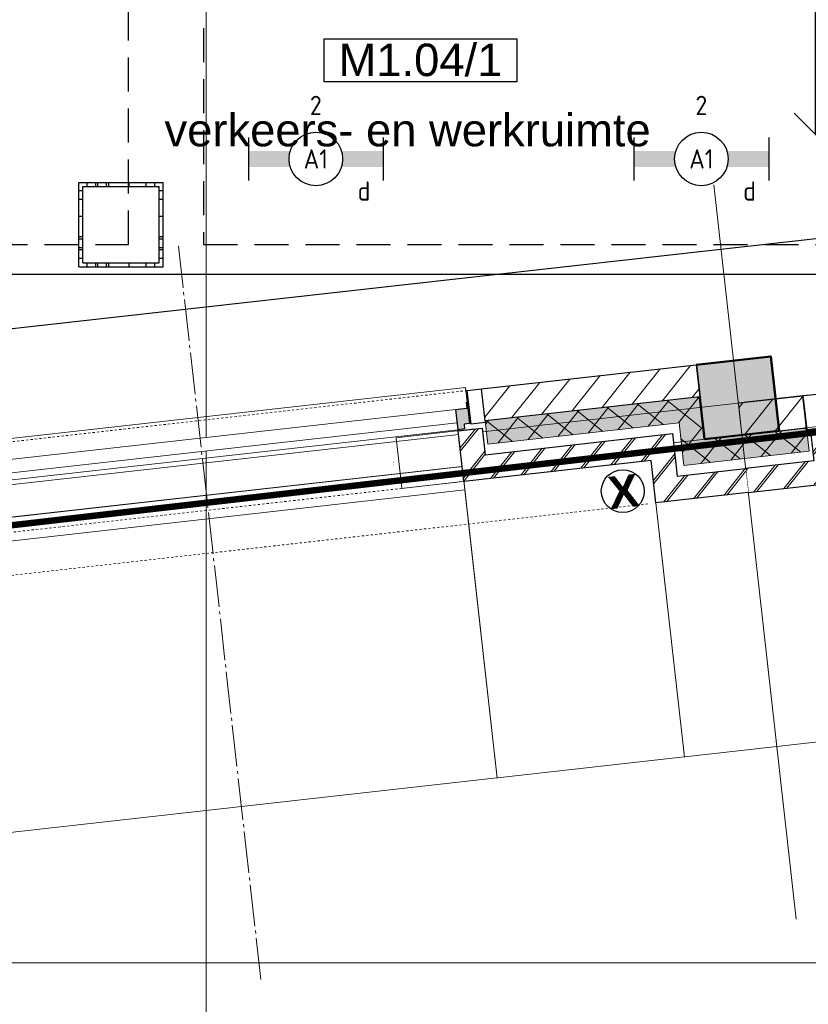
# Model space of a CAD drawing. Header units: millimetres. Extents: x -38031 to 110605, y -30229 to 92226.
# Tile 129 of 194: x 49739 to 53421, y 3307 to 7904. Entities that reach past the tile are written whole.
import ezdxf
from ezdxf.enums import TextEntityAlignment as Align

# ---------------------------------------------------------------- set-up
doc = ezdxf.new("R2010")
doc.units = ezdxf.units.MM
doc.header["$LTSCALE"] = 50
doc.set_wipeout_variables(frame=1)
doc.header["$PDMODE"] = 1
for name, pattern in [('HIDDEN', [9.525, 6.35, -3.175]), ('HIDDEN2', [4.7625, 3.175, -1.5875]), ('STYLE_01', [0.41664, 0.20828, -0.20836]), ('STYLE_07', [1.875, 0.625, -0.20828, 0.625, -0.20836, 0.06943, -0.13893]), ('STYLE_11', [5, 3.888855, -0.416718, 0.277786, -0.416641])]:
    doc.linetypes.add(name, pattern=pattern)
for name, color, linetype, lineweight in [('00 ALGEMEEN', 7, 'Continuous', 15), ('05 LINE-.Stramien', 1, 'STYLE_11', 15), ('05 LINE-0.10 grijs', 8, 'Continuous', 9), ('21 WAND BUITEN-21F_baksteen', 7, 'Continuous', 25), ('21 WAND BUITEN-21F_kalkzandsteen', 7, 'Continuous', 25), ('21 WAND BUITEN-29_isolatie', 1, 'Continuous', 15), ('28 CONSTRUCTIE-28E_beton', 5, 'Continuous', 50), ('Guides', 203, 'Continuous', 13), ('koppenmaten', 163, 'Continuous', 15), ('stramien', 1, 'Continuous', 15)]:
    doc.layers.add(name, color=color, linetype=linetype, lineweight=lineweight)
for name, color, linetype in [('AB$1A---_ATTRIB035', 8, 'Continuous'), ('AL$1A---_ALGEMEEN', 8, 'Continuous'), ('AL------_MAATVOERING', 2, 'Continuous'), ('AM$1A---_ARCERING', 8, 'Continuous'), ('AT$1A---_TEKST025', 8, 'Continuous'), ('AT$1A---_TEKST100', 8, 'Continuous'), ('BOUWKUNDIG', 8, 'Continuous'), ('brandscheiding', 5, 'HIDDEN'), ('EL6311--', 3, 'Continuous'), ('LICHT_TEXT018', 1, 'Continuous'), ('versterkte strook', 7, 'Continuous'), ('Vloerdoos (2e)', 51, 'Continuous'), ('Vloerdoos (OUD)', 51, 'Continuous')]:
    doc.layers.add(name, color=color, linetype=linetype)
doc.styles.add('Arial', font='ARIAL.TTF')
doc.styles.add('Arial (bold)', font='ARIALBD.TTF')
doc.styles.add('BURO-018', font='iso.shx', dxfattribs={"height": 90})
doc.styles.get("Standard").update_dxf_attribs({"font": 'iso.shx'})
doc.dimstyles.new('STABICAD', dxfattribs={"dimscale": 100, "dimtxt": 1.8, "dimasz": 2, "dimexe": 0, "dimexo": 2.5, "dimgap": 1.5, "dimtad": 0, "dimdec": 0, "dimrnd": 10, "dimzin": 0, "dimdsep": 46, "dimtxsty": 'Standard', "dimblk1": 'OBLIQUE', "dimblk2": 'OBLIQUE', "dimsah": 1, "dimcen": -3, "dimadec": 0, "dimazin": 0, "dimtfac": 1, "dimtdec": 0, "dimtofl": 0, "dimtmove": 2, "dimatfit": 3, "dimfxl": 0, "dimtvp": 1.055556, "dimtolj": 1, "dimtzin": 0, "dimarcsym": 0})
doc.dimstyles.new('VyA', dxfattribs={"dimtxt": 2.272868, "dimasz": 2.120801, "dimexe": 1.5, "dimexo": 1.59, "dimgap": 0.5, "dimtad": 1, "dimdec": 0, "dimzin": 11, "dimtxsty": 'Arial', "dimblk": 'VW_SLASH', "dimcen": 0, "dimdle": 1, "dimazin": 0, "dimtfac": 0.8, "dimtdec": 0, "dimtix": 1, "dimtmove": 0, "dimatfit": 0, "dimldrblk": 'VW_FILLEDARROW', "dimfxl": 0, "dimfrac": 2, "dimtolj": 1, "dimtzin": 11, "dimarcsym": 0})
pattern_1 = [(135, (0, 0), (70.71068, 70.71068), []), (45, (299.34, -299.34), (70.71068, -70.71068), [])]
pattern_2 = [(45, (0, 0), (70.71068, -70.71068), []), (45, (7.07, -7.07), (70.71068, -70.71068), [])]
pattern_3 = [(45, (0, 0), (70.71068, -70.71068), [])]

# ---------------------------------------------------------------- blocks, each defined once
blk = doc.blocks.new('_Oblique')
at = {"color": 0, "linetype": 'ByBlock', "lineweight": -2}
blk.add_line((-0.5, -0.5), (0.5, 0.5), dxfattribs=at)
blk = doc.blocks.new('*D94')
at = {"layer": 'AL------_MAATVOERING', "color": 0, "lineweight": -2}
for p, q in [((53801.3, 14300), (53454.5, 14300)), ((53454.5, 7367.9), (53454.5, 14300)), ((53792.4, 7367.9), (53454.5, 7367.9))]:
    blk.add_line(p, q, dxfattribs=at)
at = {"layer": 'Defpoints', "color": 0}
for p in [(53454.5, 14300), (54051.3, 14300), (54042.4, 7367.9)]:
    blk.add_point(p, dxfattribs=at)
at = {"layer": 'AL------_MAATVOERING', "color": 0, "lineweight": -2, "xscale": 200, "yscale": 200, "zscale": 200}
for p, rotation in [((53454.5, 14300), 90), ((53454.5, 7367.9), 270)]:
    blk.add_blockref('_Oblique', p, dxfattribs=dict(at, rotation=rotation))
at = {"layer": 'AL------_MAATVOERING', "color": 0, "insert": (53264.5, 10834), "char_height": 180, "attachment_point": 5, "rotation": 90}
blk.add_mtext('\\A1;6930', dxfattribs=at)
blk = doc.blocks.new('1115B6630')
at = {"color": 0}
for p, q in [((-6.3, 2), (-6.3, -2)), ((6.3, 2), (6.3, -2))]:
    blk.add_line(p, q, dxfattribs=at)
at = {"color": 0, "linetype": 'Continuous'}
blk.add_circle((0, 0), 2.5, dxfattribs=at)
at = {"color": 0}
for points in [[(-2.5, 0.75), (-6.3, 0.75), (-2.5, -0.75), (-6.3, -0.75)], [(2.5, 0.75), (6.3, 0.75), (2.5, -0.75), (6.3, -0.75)]]:
    blk.add_solid(points, dxfattribs=at)
at = {"color": 0, "linetype": 'Continuous', "style": 'BURO-018'}
for tag, p in [('E_GKAST', (0, 8)), ('E_GROEP', (0, 5)), ('E_SGROEP', (4.5, 5)), ('E_ARMCODE', (0, 0)), ('E_SLET', (4.5, -3))]:
    blk.add_attdef(tag, text='', height=1.8, dxfattribs=at).set_placement(p, align=Align.MIDDLE)
blk = doc.blocks.new('VLOERDOOS (2e)')
at = {"layer": 'Vloerdoos (OUD)'}
for p, q in [((0, 395), (395, 395)), ((0, 395), (0, 0)), ((20, 375), (20, 20)), ((20, 375), (375, 375)), ((40, 375), (40, 395)), ((80, 375), (80, 395)), ((90, 375), (90, 395)), ((130, 375), (130, 395)), ((140, 375), (140, 395)), ((235, 375), (235, 395)), ((315, 375), (315, 395)), ((355, 375), (355, 395)), ((375, 375), (375, 20)), ((395, 395), (395, 0)), ((0, 355), (20, 355)), ((375, 355), (395, 355)), ((0, 315), (20, 315)), ((0, 305), (20, 305)), ((375, 315), (395, 315)), ((375, 305), (395, 305)), ((0, 265), (20, 265)), ((0, 255), (20, 255)), ((375, 265), (395, 265)), ((375, 255), (395, 255)), ((0, 160), (20, 160)), ((375, 160), (395, 160)), ((0, 80), (20, 80)), ((375, 80), (395, 80)), ((0, 40), (20, 40)), ((0, 0), (395, 0)), ((20, 20), (375, 20)), ((40, 0), (40, 20)), ((80, 0), (80, 20)), ((90, 0), (90, 20)), ((130, 0), (130, 20)), ((140, 0), (140, 20)), ((235, 0), (235, 20)), ((315, 0), (315, 20)), ((355, 0), (355, 20)), ((375, 40), (395, 40))]:
    blk.add_line(p, q, dxfattribs=at)
blk = doc.blocks.new('ruimtenummer')
at = {"layer": 'AL$1A---_ALGEMEEN', "color": 0, "flags": 1}
for tag, p in [('peil', (-450, -397.1)), ('onderdeel', (-450, -669.8))]:
    blk.add_attdef(tag, p, '', height=151.5, dxfattribs=at)
at = {"color": 0}
blk.add_wipeout([(-450, 100), (450, 100), (450, -100), (-450, -100)], dxfattribs=at).dxf.layer = 'AL$1A---_ALGEMEEN'
at = {"layer": 'AL$1A---_ALGEMEEN', "color": 0}
blk.add_lwpolyline([(-450, 100), (450, 100), (450, -100), (-450, -100)], close=True, dxfattribs=at)
at = {"layer": 'AL$1A---_ALGEMEEN', "color": 0, "style": 'Arial'}
blk.add_attdef('ruimtenummer', text='', height=151.5, dxfattribs=at).set_placement((0, 78), align=Align.TOP_CENTER)
blk = doc.blocks.new('tekst 12 pts')
at = {"layer": 'AL$1A---_ALGEMEEN', "color": 0, "style": 'Arial'}
blk.add_attdef('naam_ruimte', text='', height=151.5, dxfattribs=at).set_placement((0, -41.1), align=Align.TOP_CENTER)
at = {"layer": 'AL$1A---_ALGEMEEN', "color": 0, "flags": 1}
for tag, p in [('oppervlakte', (-264.6, -1003)), ('stramiennummer', (-264.6, -1275.7))]:
    blk.add_attdef(tag, p, '', height=151.5, dxfattribs=at)
blk = doc.blocks.new('zijdetail kozijn 2kops')
at = {"color": 0}
blk.add_wipeout([(-63, 420), (-130, 420), (-130, 262), (-63, 262)], dxfattribs=at).dxf.layer = 'AL$1A---_ALGEMEEN'
at = {"layer": 'AM$1A---_ARCERING', "linetype": 'Continuous', "lineweight": 0}
blk.add_hatch(color=256, dxfattribs=at).paths.add_polyline_path([(-54.2, 338), (-54.2, 366), (-56, 366), (-56, 266), (-31, 266), (-31, 243), (0, 243), (0, 338), (-22, 338)])
at = {"layer": 'AL$1A---_ALGEMEEN', "color": 0}
for points in [[(-63, 420), (-130, 420), (-130, 262), (-63, 262)], [(-54.2, 338), (-54.2, 366), (-56, 366), (-56, 266), (-31, 266), (-31, 243), (0, 243), (0, 338), (-22, 338)]]:
    blk.add_lwpolyline(points, close=True, dxfattribs=at)
blk = doc.blocks.new('31x_alu-1e-mk107-p')
at = {"layer": '05 LINE-0.10 grijs', "color": 0, "linetype": 'STYLE_01'}
blk.add_line((-877, 0), (-3280, 0), dxfattribs=at)
at = {"color": 0}
blk.add_wipeout([(-877, 338), (-3280, 338), (-3280, 276), (-877, 276)], dxfattribs=at).dxf.layer = '05 LINE-0.10 grijs'
at = {"layer": '05 LINE-0.10 grijs', "color": 0}
blk.add_lwpolyline([(-877, 338), (-3280, 338), (-3280, 276), (-877, 276)], close=True, dxfattribs=at)
at = {"layer": '00 ALGEMEEN', "color": 0}
blk.add_blockref('zijdetail kozijn 2kops', (-3280, 0), dxfattribs=at)
at = {"layer": '00 ALGEMEEN', "color": 0, "xscale": -1}
blk.add_blockref('zijdetail kozijn 2kops', (-877, 0), dxfattribs=at)
at = {"layer": '05 LINE-0.10 grijs', "color": 0, "linetype": 'STYLE_01'}
blk.add_line((-814, 420), (-3343, 420), dxfattribs=at)
at = {"layer": '05 LINE-0.10 grijs', "color": 0}
blk.add_line((-821, 366), (-821, 435), dxfattribs=at)
blk.add_lwpolyline([(-3336, 366), (-3336, 435), (-821, 435)], dxfattribs=at)
blk.add_lwpolyline([(-3280, 243), (-877, 243), (-877, -40), (-3280, -40)], close=True, dxfattribs=at)
blk = doc.blocks.new('21x_zaagwerk')
at = {"layer": 'AL$1A---_ALGEMEEN', "color": 0}
blk.add_circle((0, 0), 100, dxfattribs=at)
at = {"layer": 'AT$1A---_TEKST100', "insert": (-67.8, 73.6), "char_height": 151.525, "attachment_point": 1, "line_spacing_factor": 0.967741, "style": 'Arial (bold)'}
blk.add_mtext('{\\C256;\\lX}', dxfattribs=at)
blk = doc.blocks.new('VW_SLASH')
at = {"layer": 'AL$1A---_ALGEMEEN', "color": 0, "linetype": 'ByBlock', "lineweight": -2}
blk.add_line((0, 0), (-1, 0), dxfattribs=at)
at = {"layer": 'AL$1A---_ALGEMEEN', "color": 0, "linetype": 'ByBlock', "lineweight": 5}
blk.add_line((0.5, 0.5), (-0.5, -0.5), dxfattribs=at)
blk = doc.blocks.new('*D1086')
at = {"layer": 'koppenmaten', "color": 0, "lineweight": -2}
for p, q in [((-36530.5, -111.9), (-36530.5, -1464.8)), ((-35650.5, -171.9), (-35650.5, -1464.8)), ((-36528.4, -1463.3), (-35652.6, -1463.3))]:
    blk.add_line(p, q, dxfattribs=at)
at = {"layer": 'koppenmaten', "color": 0, "lineweight": -2, "xscale": 2.12080078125, "yscale": 2.12080078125, "zscale": 2.12080078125, "rotation": 180}
blk.add_blockref('VW_SLASH', (-36530.5, -1463.3), dxfattribs=at)
at = {"layer": 'koppenmaten', "color": 0, "lineweight": -2, "xscale": 2.12080078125, "yscale": 2.12080078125, "zscale": 2.12080078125}
blk.add_blockref('VW_SLASH', (-35650.5, -1463.3), dxfattribs=at)
at = {"layer": 'AT$1A---_TEKST025', "insert": (-36090.5, -1437.1), "char_height": 2.273, "attachment_point": 5, "style": 'Arial'}
blk.add_mtext('\\A1;7K=44000', dxfattribs=at)
blk = doc.blocks.new('VW_FILLEDARROW')
at = {"layer": 'AL$1A---_ALGEMEEN', "color": 0, "lineweight": -2}
blk.add_solid([(0, 0), (0.5, 0.5), (0.5, -0.5)], dxfattribs=at)
blk = doc.blocks.new('*D1124')
at = {"layer": 'koppenmaten', "color": 0, "lineweight": -2}
for p, q in [((-35650.5, -158.9), (-35650.5, -1464.8)), ((-34782.5, -234), (-34782.5, -1464.8)), ((-34784.6, -1463.3), (-35648.4, -1463.3))]:
    blk.add_line(p, q, dxfattribs=at)
at = {"layer": 'koppenmaten', "color": 0, "lineweight": -2, "xscale": 2.12080078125, "yscale": 2.12080078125, "zscale": 2.12080078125, "rotation": 180}
blk.add_blockref('VW_SLASH', (-35650.5, -1463.3), dxfattribs=at)
at = {"layer": 'koppenmaten', "color": 0, "lineweight": -2, "xscale": 2.12080078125, "yscale": 2.12080078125, "zscale": 2.12080078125}
blk.add_blockref('VW_SLASH', (-34782.5, -1463.3), dxfattribs=at)
at = {"layer": 'AT$1A---_TEKST025', "insert": (-35216.5, -1437.1), "char_height": 2.273, "attachment_point": 5, "style": 'Arial'}
blk.add_mtext('\\A1;7K-V=43400', dxfattribs=at)
blk = doc.blocks.new('*D1126')
at = {"layer": 'koppenmaten', "color": 0, "lineweight": -2}
for p, q in [((-38933.5, 76), (-38933.5, -1464.8)), ((-36530.5, 47.1), (-36530.5, -1464.8)), ((-36532.6, -1463.3), (-38931.4, -1463.3))]:
    blk.add_line(p, q, dxfattribs=at)
at = {"layer": 'koppenmaten', "color": 0, "lineweight": -2, "xscale": 2.12080078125, "yscale": 2.12080078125, "zscale": 2.12080078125, "rotation": 180}
blk.add_blockref('VW_SLASH', (-38933.5, -1463.3), dxfattribs=at)
at = {"layer": 'koppenmaten', "color": 0, "lineweight": -2, "xscale": 2.12080078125, "yscale": 2.12080078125, "zscale": 2.12080078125}
blk.add_blockref('VW_SLASH', (-36530.5, -1463.3), dxfattribs=at)
at = {"layer": 'AT$1A---_TEKST025', "insert": (-37732, -1437.1), "char_height": 2.273, "attachment_point": 5, "style": 'Arial'}
blk.add_mtext('\\A1;19K+V=120150', dxfattribs=at)
blk = doc.blocks.new('31x_alu-1e-mk106b-p')
at = {"color": 0}
blk.add_wipeout([(-338, 1648), (-338, 0), (-276, 0), (-276, 1648)], dxfattribs=at).dxf.layer = '05 LINE-0.10 grijs'
at = {"layer": '05 LINE-0.10 grijs', "color": 0}
for points in [[(-435, 1704), (-338, 1704), (-338, -56), (-435, -56)], [(-338, 1648), (-338, 0), (-276, 0), (-276, 1648)]]:
    blk.add_lwpolyline(points, close=True, dxfattribs=at)
at = {"layer": '00 ALGEMEEN', "color": 0, "xscale": -1, "rotation": 90}
blk.add_blockref('zijdetail kozijn 2kops', (0, 1648), dxfattribs=at)
at = {"layer": '00 ALGEMEEN', "color": 0, "rotation": 90}
blk.add_blockref('zijdetail kozijn 2kops', (0, 0), dxfattribs=at)
at = {"layer": '05 LINE-0.10 grijs', "color": 0, "linetype": 'STYLE_01'}
blk.add_line((-420, 1711), (-420, -63), dxfattribs=at)
at = {"layer": '05 LINE-0.10 grijs', "color": 0}
blk.add_lwpolyline([(-243, 1648), (40, 1648), (40, 0), (-243, 0)], close=True, dxfattribs=at)
at = {"color": 0}
blk.add_wipeout([(-113, -113), (-113, -434), (0, -434), (0, -113), (0, 0), (-238, 0), (-238, -113), (-114, -113)], dxfattribs=at).dxf.layer = '21 WAND BUITEN-21F_baksteen'
at = {"layer": 'AM$1A---_ARCERING', "linetype": 'Continuous', "lineweight": 5}
h = blk.add_hatch(dxfattribs=at)
h.set_pattern_fill('BAKSTEEN', color=256, style=0, pattern_type=2)
h.set_pattern_definition(pattern_2)
edge = h.paths.add_edge_path()
edge.add_line((-113, -113), (-113, -434))
edge.add_line((-113, -434), (0, -434))
edge.add_line((0, -434), (0, -113))
edge.add_line((0, -113), (0, 0))
edge.add_line((0, 0), (-238, 0))
edge.add_line((-238, 0), (-238, -113))
edge.add_line((-238, -113), (-114, -113))
at = {"layer": 'AM$1A---_ARCERING', "linetype": 'Continuous', "lineweight": 0}
blk.add_hatch(color=256, dxfattribs=at).paths.add_polyline_path([(-160, -130), (-270, -130), (-270, -434), (-160, -434)])
at = {"layer": 'AM$1A---_ARCERING', "linetype": 'Continuous', "lineweight": 5}
h = blk.add_hatch(dxfattribs=at)
h.set_pattern_fill('ISOLATIE', color=256, style=0, pattern_type=2)
h.set_pattern_definition(pattern_1)
h.paths.add_polyline_path([(-160, -130), (-270, -130), (-270, -434), (-160, -434)])
at = {"layer": '05 LINE-0.10 grijs', "color": 0, "linetype": 'STYLE_01'}
blk.add_line((0, 1648), (0, 0), dxfattribs=at)
at = {"layer": '21 WAND BUITEN-21F_baksteen', "color": 0}
blk.add_line((-113, -113), (-113, -434), dxfattribs=at)
at = {"layer": '21 WAND BUITEN-21F_baksteen', "color": 0, "flags": 128}
blk.add_lwpolyline([(0, -434), (0, -113), (0, 0), (-238, 0), (-238, -113), (-114, -113)], dxfattribs=at)
at = {"layer": '21 WAND BUITEN-29_isolatie', "color": 0}
blk.add_line((-160, -434), (-160, -130), dxfattribs=at)
at = {"layer": '21 WAND BUITEN-29_isolatie', "color": 0, "flags": 128}
blk.add_lwpolyline([(-160, -130), (-270, -130), (-270, -434)], dxfattribs=at)
at = {"color": 0}
for points, layer in [([(-113, 1761), (-113, 2082), (0, 2082), (0, 1761), (0, 1648), (-238, 1648), (-238, 1761), (-114, 1761)], '21 WAND BUITEN-21F_baksteen'), ([(-420, -130), (-420, -434), (-270, -434), (-270, -130)], '21 WAND BUITEN-21F_kalkzandsteen')]:
    blk.add_wipeout(points, dxfattribs=at).dxf.layer = layer
at = {"layer": 'AM$1A---_ARCERING', "linetype": 'Continuous', "lineweight": 0}
blk.add_hatch(color=256, dxfattribs=at).paths.add_polyline_path([(-160, 1778), (-270, 1778), (-270, 2082), (-160, 2082)])
at = {"layer": 'AM$1A---_ARCERING', "linetype": 'Continuous', "lineweight": 5}
h = blk.add_hatch(dxfattribs=at)
h.set_pattern_fill('ISOLATIE', color=256, style=0, pattern_type=2)
h.set_pattern_definition(pattern_1)
h.paths.add_polyline_path([(-160, 1778), (-270, 1778), (-270, 2082), (-160, 2082)])
h = blk.add_hatch(dxfattribs=at)
h.set_pattern_fill('BAKSTEEN', color=256, style=0, pattern_type=2)
h.set_pattern_definition(pattern_2)
edge = h.paths.add_edge_path()
edge.add_line((-113, 1761), (-113, 2082))
edge.add_line((-113, 2082), (0, 2082))
edge.add_line((0, 2082), (0, 1761))
edge.add_line((0, 1761), (0, 1648))
edge.add_line((0, 1648), (-238, 1648))
edge.add_line((-238, 1648), (-238, 1761))
edge.add_line((-238, 1761), (-114, 1761))
h = blk.add_hatch(dxfattribs=at)
h.set_pattern_fill('KALKZANDSTEEN', color=256, style=0, pattern_type=2)
h.set_pattern_definition(pattern_3)
h.paths.add_polyline_path([(-420, -130), (-420, -434), (-270, -434), (-270, -130)])
at = {"layer": '21 WAND BUITEN-21F_baksteen', "color": 0}
blk.add_line((-113, 1761), (-113, 2082), dxfattribs=at)
at = {"layer": '21 WAND BUITEN-21F_baksteen', "color": 0, "flags": 128}
blk.add_lwpolyline([(0, 2082), (0, 1761), (0, 1648), (-238, 1648), (-238, 1761), (-114, 1761)], dxfattribs=at)
at = {"layer": '21 WAND BUITEN-21F_kalkzandsteen', "color": 0}
blk.add_line((-420, -130), (-420, -434), dxfattribs=at)
at = {"layer": '21 WAND BUITEN-21F_kalkzandsteen', "color": 0, "flags": 128}
blk.add_lwpolyline([(-270, -434), (-270, -130), (-420, -130)], dxfattribs=at)
at = {"layer": '21 WAND BUITEN-29_isolatie', "color": 0}
blk.add_line((-160, 2082), (-160, 1778), dxfattribs=at)
at = {"layer": '21 WAND BUITEN-29_isolatie', "color": 0, "flags": 128}
blk.add_lwpolyline([(-160, 1778), (-270, 1778), (-270, 2082)], dxfattribs=at)
at = {"color": 0}
blk.add_wipeout([(-420, 1778), (-420, 2082), (-270, 2082), (-270, 1778)], dxfattribs=at).dxf.layer = '21 WAND BUITEN-21F_kalkzandsteen'
at = {"layer": 'AM$1A---_ARCERING', "linetype": 'Continuous', "lineweight": 5}
h = blk.add_hatch(dxfattribs=at)
h.set_pattern_fill('KALKZANDSTEEN', color=256, style=0, pattern_type=2)
h.set_pattern_definition(pattern_3)
h.paths.add_polyline_path([(-420, 1778), (-420, 2082), (-270, 2082), (-270, 1778)])
at = {"layer": '21 WAND BUITEN-21F_kalkzandsteen', "color": 0}
blk.add_line((-420, 1778), (-420, 2082), dxfattribs=at)
at = {"layer": '21 WAND BUITEN-21F_kalkzandsteen', "color": 0, "flags": 128}
blk.add_lwpolyline([(-270, 2082), (-270, 1778), (-420, 1778)], dxfattribs=at)
blk = doc.blocks.new('kolom 350x350')
at = {"layer": 'AM$1A---_ARCERING', "linetype": 'Continuous', "lineweight": 0}
blk.add_hatch(color=256, dxfattribs=at).paths.add_polyline_path([(-175, 350), (175, 350), (175, 0), (-175, 0)])
at = {"layer": '28 CONSTRUCTIE-28E_beton', "color": 0}
blk.add_lwpolyline([(-175, 350), (175, 350), (175, 0), (-175, 0)], close=True, dxfattribs=at)
blk = doc.blocks.new('*D1159')
at = {"layer": 'koppenmaten', "color": 0, "lineweight": -2}
for p, q in [((-36453.6, 167.7), (-36823.5, 167.7)), ((-36822, 165.6), (-36822, -68.2)), ((-36453.6, -70.3), (-36823.5, -70.3))]:
    blk.add_line(p, q, dxfattribs=at)
at = {"layer": 'koppenmaten', "color": 0, "lineweight": -2, "xscale": 2.12080078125, "yscale": 2.12080078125, "zscale": 2.12080078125}
for p, rotation in [((-36822, 167.7), 90), ((-36822, -70.3), 270)]:
    blk.add_blockref('VW_SLASH', p, dxfattribs=dict(at, rotation=rotation))
at = {"layer": 'AT$1A---_TEKST025', "insert": (-36848.1, 48.7), "char_height": 2.273, "attachment_point": 5, "rotation": 90, "style": 'Arial'}
blk.add_mtext('\\A1;3K-V11900', dxfattribs=at)
blk = doc.blocks.new('metselwerk zo gevel 1e verd')
at = {"layer": 'AM$1A---_ARCERING', "linetype": 'Continuous', "lineweight": 0}
blk.add_hatch(color=8, dxfattribs=at).paths.add_polyline_path([(-35216.5, -110.32735), (-35501.5, -110.32735), (-35501.5, 89.67265), (-36400.5, 89.67265), (-36400.5, 199.67265), (-35391.5, 199.67265), (-35391.5, -0.32735), (-35216.5, -0.32735)])
at = {"layer": 'AM$1A---_ARCERING', "linetype": 'Continuous', "lineweight": 5}
h = blk.add_hatch(dxfattribs=at)
h.set_pattern_fill('ISOLATIE', color=8, style=0, pattern_type=2)
h.set_pattern_definition(pattern_1)
edge = h.paths.add_edge_path()
edge.add_line((-35216.5, -110.32735), (-35501.5, -110.32735))
edge.add_line((-35501.5, -110.32735), (-35501.5, 89.67265))
edge.add_line((-35501.5, 89.67265), (-36400.5, 89.67265))
edge.add_line((-36400.5, 89.67265), (-36400.5, 199.67265))
edge.add_line((-36400.5, 199.67265), (-35391.5, 199.67265))
edge.add_line((-35391.5, 199.67265), (-35391.5, -0.32735))
edge.add_line((-35391.5, -0.32735), (-35216.5, -0.32735))
at = {"layer": '05 LINE-0.10 grijs', "color": 8, "linetype": 'STYLE_01'}
blk.add_line((-39802.98813, -270.44386), (-35678.39165, -269.99647), dxfattribs=at)
at = {"layer": '21 WAND BUITEN-29_isolatie', "color": 8}
blk.add_lwpolyline([(-35216.5, -110.32735), (-35501.5, -110.32735), (-35501.5, 89.67265), (-36400.5, 89.67265), (-36400.5, 199.67265), (-35391.5, 199.67265), (-35391.5, -0.32735), (-35216.5, -0.32735)], dxfattribs=at)
at = {"layer": '00 ALGEMEEN', "color": 8}
blk.add_blockref('21x_zaagwerk', (-35798.41913, -197.95789), dxfattribs=at)
at = {"layer": 'koppenmaten', "color": 8}
dim = blk.add_linear_dim(base=(-35650.5, -1463.28595), p1=(-34782.5, -232.44536), p2=(-35650.5, -157.32735), dimstyle='VyA', override={"dimtxt": 2.272868, "dimgap": 25, "dimlfac": 50, "dimpost": '7K-V=<>', "dimtxsty": 'Arial', "dimtmove": 2}, dxfattribs=at)
dim.commit()
dim.dimension.update_dxf_attribs({"geometry": '*D1124', "text_midpoint": (-35216.5, -1437.12471)})
at = {"layer": '00 ALGEMEEN', "color": 8}
blk.add_blockref('31x_alu-1e-mk107-p', (-35653.5, -70.32735), dxfattribs=at)
at = {"layer": '00 ALGEMEEN', "color": 8, "xscale": -1, "rotation": 90.00000000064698}
blk.add_blockref('31x_alu-1e-mk106b-p', (-33134.5, -270.32735), dxfattribs=at)
at = {"layer": '05 LINE-.Stramien', "color": 8}
blk.add_line((-37732, -2275.00786), (-37732, 1174.99214), dxfattribs=at)
at = {"layer": '05 LINE-.Stramien', "color": 8, "linetype": 'Continuous'}
blk.add_line((-35216.5, -2275.00786), (-35216.5, 1174.99214), dxfattribs=at)
at = {"layer": 'Guides', "color": 8}
for p, q in [((-93461, 150), (15460, 150)), ((-93461, 0), (15460, 0))]:
    blk.add_line(p, q, dxfattribs=at)
at = {"layer": '28 CONSTRUCTIE-28E_beton', "color": 8}
blk.add_blockref('kolom 350x350', (-35216.5, -0.32735), dxfattribs=at)
at = {"layer": 'koppenmaten', "color": 8}
dim = blk.add_linear_dim(base=(-36821.96925, -70.32735), p1=(-36451.96925, 167.67265), p2=(-36451.96925, -70.32735), angle=90, dimstyle='VyA', override={"dimtxt": 2.272868, "dimgap": 25, "dimlfac": 50, "dimpost": '3K-V<>', "dimtxsty": 'Arial', "dimtmove": 2}, dxfattribs=at)
dim.commit()
dim.dimension.update_dxf_attribs({"geometry": '*D1159', "text_midpoint": (-36848.13049, 48.67265)})
for base, p1, p2, override, picture, middle in [((-38933.5, -1463.28595), (-36530.5, 48.67265), (-38933.5, 77.55464), {"dimtxt": 2.272868, "dimgap": 25, "dimlfac": 50, "dimpost": '19K+V=<>', "dimtxsty": 'Arial', "dimtmove": 2}, '*D1126', (-37732, -1437.12548)), ((-35650.5, -1463.28595), (-36530.5, -110.32722), (-35650.5, -170.32735), {"dimtxt": 2.272868, "dimgap": 25, "dimdec": 1, "dimlfac": 50, "dimpost": '7K=<>', "dimtxsty": 'Arial', "dimtmove": 2}, '*D1086', (-36090.5, -1437.12548))]:
    dim = blk.add_linear_dim(base=base, p1=p1, p2=p2, dimstyle='VyA', override=override, dxfattribs=at)
    dim.commit()
    dim.dimension.update_dxf_attribs({"geometry": picture, "text_midpoint": middle})
at = {"color": 8}
for points, layer in [([(-35650.5, -70.32735), (-36530.5, -70.32735), (-36530.5, 167.67265), (-36417.5, 167.67265), (-36417.5, 42.67265), (-35537.5, 42.67265), (-35537.5, -157.32735), (-35216.5, -157.32735), (-35216.5, -270.32735), (-35650.5, -270.32735)], '21 WAND BUITEN-21F_baksteen'), ([(-36400.5, 349.67265), (-35391.5, 349.67265), (-35391.5, 199.67265), (-36400.5, 199.67265)], '21 WAND BUITEN-21F_kalkzandsteen')]:
    blk.add_wipeout(points, dxfattribs=at).dxf.layer = layer
at = {"layer": 'AM$1A---_ARCERING', "linetype": 'Continuous', "lineweight": 5}
h = blk.add_hatch(dxfattribs=at)
h.set_pattern_fill('KALKZANDSTEEN', color=8, style=0, pattern_type=2)
h.set_pattern_definition(pattern_3)
h.paths.add_polyline_path([(-36400.5, 349.67265), (-35391.5, 349.67265), (-35391.5, 199.67265), (-36400.5, 199.67265)])
h = blk.add_hatch(dxfattribs=at)
h.set_pattern_fill('BAKSTEEN', color=8, style=0, pattern_type=2)
h.set_pattern_definition(pattern_2)
h.paths.add_polyline_path([(-35650.5, -70.32735), (-36530.5, -70.32735), (-36530.5, 167.67265), (-36417.5, 167.67265), (-36417.5, 42.67265), (-35537.5, 42.67265), (-35537.5, -157.32735), (-35216.5, -157.32735), (-35216.5, -270.32735), (-35650.5, -270.32735)])
at = {"layer": '21 WAND BUITEN-21F_baksteen', "color": 8, "flags": 128}
for points in [[(-35650.5, -70.32735), (-36530.5, -70.32735), (-36530.5, 167.67265), (-36417.5, 167.67265), (-36417.5, 42.67265), (-35537.5, 42.67265), (-35537.5, -157.32735), (-35216.5, -157.32735)], [(-35216.5, -270.32735), (-35650.5, -270.32735), (-35650.5, -70.32735)]]:
    blk.add_lwpolyline(points, dxfattribs=at)
at = {"layer": '21 WAND BUITEN-21F_kalkzandsteen', "color": 8}
blk.add_lwpolyline([(-36400.5, 349.67265), (-35391.5, 349.67265), (-35391.5, 199.67265), (-36400.5, 199.67265)], close=True, dxfattribs=at)
blk = doc.blocks.new('200254 W 211 30-06-2008')
at = {"layer": 'stramien', "linetype": 'STYLE_07', "ltscale": 50}
for p, q in [((20046.949, 2737.405), (20046.949, 3963.005)), ((18923.73, 3085.945), (21069.721, 3085.945))]:
    blk.add_line(p, q, dxfattribs=at)
at = {"layer": 'AL$1A---_ALGEMEEN'}
ref = blk.add_blockref('ruimtenummer', (20066.949, 3170.236), dxfattribs=dict(at, xscale=0.02, yscale=0.02, zscale=0.02))
ref.add_attrib('ruimtenummer', 'M1.04/1', dxfattribs={"layer": 'AB$1A---_ATTRIB035', "height": 3.0305, "style": 'Arial'}).set_placement((20066.949, 3171.796), align=Align.TOP_CENTER)
ref = blk.add_blockref('tekst 12 pts', (20065.749, 3166.062), dxfattribs=dict(at, xscale=-0.02, yscale=0.02, zscale=0.02))
ref.add_attrib('naam_ruimte', 'verkeers- en werkruimte', dxfattribs={"layer": 'AB$1A---_ATTRIB035', "height": 3.03049, "style": 'Arial'}).set_placement((20065.749, 3165.24), align=Align.TOP_CENTER)
blk.add_lwpolyline([(19899.449, 3138.243), (19899.449, 3283.093), (20194.449, 3283.093), (20194.449, 3162.243), (20114.449, 3162.243), (20114.449, 3150.243), (20006.449, 3150.243), (20006.449, 3138.243)], close=True, dxfattribs=at)
at = {"layer": 'stramien', "linetype": 'STYLE_07', "ltscale": 50}
blk.add_line((18888.739, 2999.551), (21031.949, 3240.237), dxfattribs=at)
at = {"layer": '00 ALGEMEEN', "color": 0, "xscale": 0.02, "yscale": 0.02, "zscale": 0.02, "rotation": 6.40755072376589}
blk.add_blockref('metselwerk zo gevel 1e verd', (20796.892, 3213.846), dxfattribs=at)

msp = doc.modelspace()

# ---------------------------------------------------------------- block references
at = {"layer": 'BOUWKUNDIG', "xscale": 50, "yscale": 50, "zscale": 50}
msp.add_blockref('200254 W 211 30-06-2008', (-951737.5, -150797.3), dxfattribs=at)

# ---------------------------------------------------------------- next in the draw order: linework, layer by layer
at = {"layer": 'brandscheiding', "const_width": 30}
msp.add_lwpolyline([(56890, 25700), (29340, 25700), (29340, 23260), (27520, 23260), (27520, 2980), (58112.4, 6515.8)], dxfattribs=at)
at = {"layer": 'LICHT_TEXT018', "linetype": 'HIDDEN2'}
for points in [[(46996.4, 6854.1), (50246.4, 6854.1), (50246.4, 10007.2), (46996.4, 10007.2)], [(50596.4, 6854.1), (53846.4, 6854.1), (53846.4, 10007.2), (50596.4, 10007.2)]]:
    msp.add_lwpolyline(points, close=True, dxfattribs=at)
at = {"layer": 'versterkte strook'}
msp.add_line((13600.1, 2407.5), (101326.6, 12259.4), dxfattribs=at)

# ---------------------------------------------------------------- next in the draw order: block references
at = {"layer": 'EL6311--'}
ref = msp.add_blockref('1115B6630', (51121.4, 7254.1), dxfattribs=dict(at, xscale=50, yscale=50, zscale=50))
ref.add_attrib('E_ARMCODE', 'A1', dxfattribs={"layer": '0', "color": 1, "linetype": 'Continuous', "height": 90, "style": 'BURO-018'}).set_placement((51121.4, 7254.1), align=Align.MIDDLE)
ref.add_attrib('E_SLET', 'd', dxfattribs={"layer": '0', "color": 1, "linetype": 'Continuous', "height": 90, "style": 'BURO-018'}).set_placement((51346.4, 7104.1), align=Align.MIDDLE)
ref.add_attrib('E_GROEP', '2', dxfattribs={"layer": '0', "color": 1, "linetype": 'Continuous', "height": 90, "style": 'BURO-018'}).set_placement((51121.4, 7504.1), align=Align.MIDDLE)
ref = msp.add_blockref('1115B6630', (52921.4, 7254.1), dxfattribs=dict(at, xscale=50, yscale=50, zscale=50))
ref.add_attrib('E_ARMCODE', 'A1', dxfattribs={"layer": '0', "color": 1, "linetype": 'Continuous', "height": 90, "style": 'BURO-018'}).set_placement((52921.4, 7254.1), align=Align.MIDDLE)
ref.add_attrib('E_SLET', 'd', dxfattribs={"layer": '0', "color": 1, "linetype": 'Continuous', "height": 90, "style": 'BURO-018'}).set_placement((53146.4, 7104.1), align=Align.MIDDLE)
ref.add_attrib('E_GROEP', '2', dxfattribs={"layer": '0', "color": 1, "linetype": 'Continuous', "height": 90, "style": 'BURO-018'}).set_placement((52921.4, 7504.1), align=Align.MIDDLE)
at = {"layer": 'Vloerdoos (2e)', "rotation": 90}
msp.add_blockref('VLOERDOOS (2e)', (50409.3, 6749.8), dxfattribs=at)

# ---------------------------------------------------------------- next in the draw order: dimensions: what is measured, and where the dimension line sits
at = {"layer": 'AL------_MAATVOERING'}
dim = msp.add_linear_dim(base=(53454.5, 14300), p1=(54042.4, 7367.9), p2=(54051.3, 14300), angle=90, dimstyle='STABICAD', dxfattribs=at)
dim.commit()
dim.dimension.update_dxf_attribs({"geometry": '*D94', "text_midpoint": (53264.5, 10834)})

doc.saveas('drawing.dxf')
